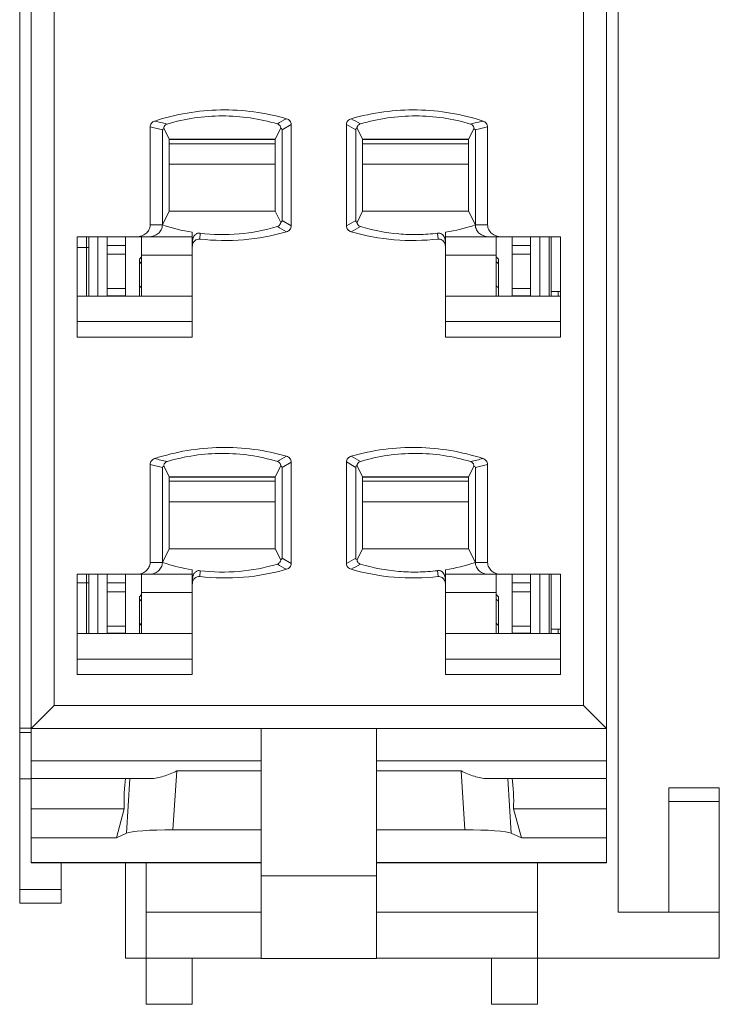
# Model space of a CAD drawing. Header units: inches. Extents: x -121 to 308, y -30 to 271.
# Tile 4 of 15: x 82 to 98, y 17 to 38. Entities that reach past the tile are written whole.
import ezdxf

# ---------------------------------------------------------------- set-up
doc = ezdxf.new("R2010")
doc.units = ezdxf.units.IN
doc.header["$LTSCALE"] = 23.1
doc.header["$MEASUREMENT"] = 0
doc.layers.get('0').update_dxf_attribs({"lineweight": 18})
for name, color, linetype, lineweight in [('1_13', 7, 'Continuous', 18), ('1_14', 7, 'Continuous', 18), ('1_15', 7, 'Continuous', 18), ('1_16', 7, 'Continuous', 18), ('1_27', 7, 'Continuous', 18), ('1_51', 7, 'Continuous', 18), ('1_52', 7, 'Continuous', 18), ('1_53', 7, 'Continuous', 18), ('1_54', 7, 'Continuous', 18), ('1_6', 7, 'Continuous', 18)]:
    doc.layers.add(name, color=color, linetype=linetype, lineweight=lineweight)

msp = doc.modelspace()

# ---------------------------------------------------------------- linework, layer by layer
at = {"color": 7, "linetype": 'Continuous'}
for p, q in [((95.474, 19.068), (95.474, 118.068)), ((82.474, 19.268), (82.474, 115.868)), ((82.474, 23.068), (82.724, 23.068)), ((82.724, 22.968), (82.474, 22.968)), ((82.474, 21.968), (82.724, 21.968)), ((96.574, 21.768), (97.674, 21.768)), ((96.574, 19.068), (96.574, 21.768)), ((97.674, 18.068), (97.674, 21.768)), ((96.574, 21.475), (97.674, 21.475)), ((83.374, 20.143), (83.374, 19.268)), ((84.774, 20.143), (84.774, 18.068)), ((85.224, 17.068), (85.224, 20.143)), ((93.724, 17.068), (93.724, 20.143)), ((83.374, 19.561), (82.474, 19.561)), ((83.374, 19.268), (82.474, 19.268)), ((87.724, 19.068), (85.224, 19.068)), ((93.724, 19.068), (90.224, 19.068)), ((97.674, 19.068), (95.474, 19.068)), ((87.724, 18.068), (84.774, 18.068)), ((86.224, 17.068), (86.224, 18.068)), ((97.674, 18.068), (90.224, 18.068)), ((92.724, 18.068), (92.724, 17.068)), ((86.224, 17.068), (85.224, 17.068)), ((93.724, 17.068), (92.724, 17.068))]:
    msp.add_line(p, q, dxfattribs=at)
at = {"layer": '1_13', "color": 7, "linetype": 'Continuous'}
for p, q in [((85.724, 35.758), (88.024, 35.758)), ((88.024, 35.312), (85.724, 35.312)), ((85.124, 33.738), (85.124, 32.449)), ((85.124, 33.339), (86.224, 33.339))]:
    msp.add_line(p, q, dxfattribs=at)
at = {"layer": '1_14', "color": 7, "linetype": 'Continuous'}
for p, q in [((89.924, 35.758), (92.224, 35.758)), ((92.224, 35.312), (89.924, 35.312)), ((92.824, 32.449), (92.824, 33.738)), ((91.724, 33.339), (92.824, 33.339))]:
    msp.add_line(p, q, dxfattribs=at)
at = {"layer": '1_15', "color": 7, "linetype": 'Continuous'}
for p, q in [((85.724, 28.428), (88.024, 28.428)), ((88.024, 27.982), (85.724, 27.982)), ((85.124, 26.408), (85.124, 25.119)), ((85.124, 26.009), (86.224, 26.009))]:
    msp.add_line(p, q, dxfattribs=at)
at = {"layer": '1_16', "color": 7, "linetype": 'Continuous'}
for p, q in [((89.924, 28.428), (92.224, 28.428)), ((92.224, 27.982), (89.924, 27.982)), ((92.824, 25.119), (92.824, 26.408)), ((91.724, 26.009), (92.824, 26.009))]:
    msp.add_line(p, q, dxfattribs=at)
at = {"layer": '1_27', "color": 7, "linetype": 'Continuous'}
for p, q in [((83.924, 33.738), (83.924, 32.449)), ((94.024, 32.449), (94.024, 33.738)), ((83.724, 33.504), (83.974, 33.504)), ((94.024, 32.548), (94.224, 32.548)), ((94.174, 32.449), (94.174, 32.548)), ((83.924, 26.408), (83.924, 25.119)), ((94.024, 25.119), (94.024, 26.408)), ((83.724, 26.218), (83.974, 26.218)), ((94.024, 25.218), (94.224, 25.218)), ((94.174, 25.119), (94.174, 25.218))]:
    msp.add_line(p, q, dxfattribs=at)
at = {"layer": '1_51', "color": 7, "linetype": 'Continuous'}
for p, q in [((92.224, 28.518), (89.924, 28.518)), ((93.174, 26.408), (93.174, 25.119)), ((93.574, 25.119), (93.574, 26.408)), ((93.174, 26.22), (93.574, 26.22)), ((93.574, 26.027), (93.174, 26.027)), ((93.174, 25.283), (93.574, 25.283)), ((93.574, 25.126), (93.174, 25.126))]:
    msp.add_line(p, q, dxfattribs=at)
at = {"layer": '1_52', "color": 7, "linetype": 'Continuous'}
for p, q in [((88.024, 28.518), (85.724, 28.518)), ((84.374, 25.119), (84.374, 26.408)), ((84.774, 25.119), (84.774, 26.408)), ((84.374, 26.22), (84.774, 26.22)), ((84.774, 26.027), (84.374, 26.027)), ((84.374, 25.283), (84.774, 25.283)), ((84.374, 25.126), (84.774, 25.126))]:
    msp.add_line(p, q, dxfattribs=at)
at = {"layer": '1_53', "color": 7, "linetype": 'Continuous'}
for p, q in [((92.224, 35.848), (89.924, 35.848)), ((93.174, 33.738), (93.174, 32.449)), ((93.574, 32.449), (93.574, 33.738)), ((93.174, 33.55), (93.574, 33.55)), ((93.574, 33.357), (93.174, 33.357)), ((93.174, 32.613), (93.574, 32.613)), ((93.574, 32.456), (93.174, 32.456))]:
    msp.add_line(p, q, dxfattribs=at)
at = {"layer": '1_54', "color": 7, "linetype": 'Continuous'}
for p, q in [((88.024, 35.848), (85.724, 35.848)), ((84.374, 32.449), (84.374, 33.738)), ((84.774, 32.449), (84.774, 33.738)), ((84.374, 33.55), (84.774, 33.55)), ((84.774, 33.357), (84.374, 33.357)), ((84.374, 32.613), (84.774, 32.613)), ((84.374, 32.456), (84.774, 32.456))]:
    msp.add_line(p, q, dxfattribs=at)
at = {"layer": '1_6', "color": 7, "linetype": 'Continuous'}
for p, q in [((82.724, 21.97), (82.724, 91.588)), ((95.224, 21.97), (95.224, 91.588)), ((83.224, 91.246), (83.224, 23.561)), ((94.724, 23.561), (94.724, 91.246)), ((88.174, 36.058), (88.374, 36.174)), ((88.374, 36.174), (88.374, 33.971)), ((89.574, 36.176), (89.774, 36.058)), ((89.574, 33.971), (89.574, 36.176)), ((85.308, 36.122), (85.574, 36.057)), ((85.308, 33.993), (85.308, 36.122)), ((85.574, 33.993), (85.574, 36.057)), ((85.611, 36.08), (85.724, 35.856)), ((88.024, 35.856), (88.145, 36.096)), ((88.174, 36.058), (88.174, 34.088)), ((89.774, 34.088), (89.774, 36.058)), ((89.804, 36.096), (89.924, 35.856)), ((92.224, 35.856), (92.338, 36.08)), ((92.374, 36.057), (92.641, 36.122)), ((92.374, 36.057), (92.374, 33.993)), ((92.641, 36.122), (92.641, 33.993)), ((88.024, 35.856), (85.724, 35.856)), ((85.724, 34.29), (85.724, 35.856)), ((88.024, 35.856), (88.024, 34.29)), ((89.924, 35.856), (92.224, 35.856)), ((89.924, 34.29), (89.924, 35.856)), ((92.224, 35.856), (92.224, 34.29)), ((85.724, 34.29), (85.574, 33.993)), ((85.724, 34.29), (88.024, 34.29)), ((88.145, 34.05), (88.024, 34.29)), ((89.924, 34.29), (89.804, 34.05)), ((89.924, 34.29), (92.224, 34.29)), ((92.374, 33.993), (92.224, 34.29)), ((88.374, 33.971), (88.174, 34.088)), ((89.774, 34.088), (89.574, 33.971)), ((85.308, 33.993), (85.574, 33.993)), ((86.224, 31.559), (86.224, 33.835)), ((86.385, 33.684), (86.393, 33.812)), ((91.566, 33.689), (91.554, 33.817)), ((91.724, 33.539), (91.724, 33.835)), ((92.374, 33.993), (92.641, 33.993)), ((83.724, 33.738), (86.224, 33.738)), ((83.724, 31.559), (83.724, 33.738)), ((83.974, 32.449), (83.974, 33.738)), ((84.174, 33.738), (84.174, 32.449)), ((86.233, 33.678), (86.229, 33.649)), ((86.229, 33.649), (86.229, 33.647)), ((86.231, 33.648), (86.231, 33.545)), ((91.708, 33.598), (91.722, 33.545)), ((91.724, 33.738), (94.224, 33.738)), ((93.774, 32.449), (93.774, 33.738)), ((93.974, 33.738), (93.974, 32.449)), ((94.224, 33.738), (94.224, 31.559)), ((86.226, 33.53), (86.228, 33.545)), ((91.721, 33.545), (91.723, 33.527)), ((91.724, 31.559), (91.724, 33.535)), ((85.074, 33.248), (85.124, 33.298)), ((85.074, 33.248), (85.074, 32.449)), ((85.124, 33.2), (85.074, 33.151)), ((92.824, 33.298), (92.874, 33.248)), ((92.874, 33.151), (92.824, 33.2)), ((92.874, 32.449), (92.874, 33.248)), ((85.074, 32.625), (85.124, 32.674)), ((92.824, 32.674), (92.874, 32.625)), ((86.224, 32.449), (83.724, 32.449)), ((94.224, 32.449), (91.724, 32.449)), ((86.224, 31.896), (83.724, 31.896)), ((94.224, 31.896), (91.724, 31.896)), ((86.224, 31.559), (83.724, 31.559)), ((94.224, 31.559), (91.724, 31.559)), ((85.308, 28.792), (85.574, 28.727)), ((85.308, 26.663), (85.308, 28.792)), ((85.574, 26.663), (85.574, 28.727)), ((85.611, 28.75), (85.724, 28.526)), ((88.024, 28.526), (88.145, 28.766)), ((88.174, 28.728), (88.374, 28.845)), ((88.174, 28.728), (88.174, 26.758)), ((88.374, 28.845), (88.374, 26.641)), ((89.574, 28.846), (89.774, 28.728)), ((89.574, 26.641), (89.574, 28.846)), ((89.774, 26.758), (89.774, 28.728)), ((89.804, 28.766), (89.924, 28.526)), ((92.224, 28.526), (92.338, 28.75)), ((92.374, 28.727), (92.641, 28.792)), ((92.374, 28.727), (92.374, 26.663)), ((92.641, 28.792), (92.641, 26.663)), ((88.024, 28.526), (85.724, 28.526)), ((85.724, 26.96), (85.724, 28.526)), ((88.024, 28.526), (88.024, 26.96)), ((89.924, 28.526), (92.224, 28.526)), ((89.924, 26.96), (89.924, 28.526)), ((92.224, 28.526), (92.224, 26.96)), ((85.724, 26.96), (85.574, 26.663)), ((85.724, 26.96), (88.024, 26.96)), ((88.145, 26.72), (88.024, 26.96)), ((89.924, 26.96), (89.804, 26.72)), ((89.924, 26.96), (92.224, 26.96)), ((92.374, 26.663), (92.224, 26.96)), ((88.374, 26.641), (88.174, 26.758)), ((89.774, 26.758), (89.574, 26.641)), ((85.308, 26.663), (85.574, 26.663)), ((92.374, 26.663), (92.641, 26.663)), ((83.724, 26.408), (86.224, 26.408)), ((83.724, 24.229), (83.724, 26.408)), ((83.974, 25.119), (83.974, 26.408)), ((84.174, 26.408), (84.174, 25.119)), ((86.224, 24.229), (86.224, 26.505)), ((86.233, 26.348), (86.229, 26.319)), ((86.229, 26.319), (86.229, 26.317)), ((86.231, 26.318), (86.231, 26.215)), ((86.385, 26.354), (86.393, 26.482)), ((91.566, 26.359), (91.554, 26.487)), ((91.724, 26.209), (91.724, 26.505)), ((91.724, 26.408), (94.224, 26.408)), ((93.774, 25.119), (93.774, 26.408)), ((93.974, 26.408), (93.974, 25.119)), ((94.224, 26.408), (94.224, 24.229)), ((86.226, 26.2), (86.228, 26.215)), ((91.708, 26.268), (91.722, 26.215)), ((91.721, 26.215), (91.723, 26.197)), ((91.724, 24.229), (91.724, 26.205)), ((85.074, 25.918), (85.124, 25.968)), ((85.074, 25.918), (85.074, 25.119)), ((92.824, 25.968), (92.874, 25.918)), ((92.874, 25.119), (92.874, 25.918)), ((85.124, 25.87), (85.074, 25.821)), ((92.874, 25.821), (92.824, 25.87)), ((85.074, 25.295), (85.124, 25.344)), ((92.824, 25.344), (92.874, 25.295)), ((86.224, 25.119), (83.724, 25.119)), ((94.224, 25.119), (91.724, 25.119)), ((86.224, 24.566), (83.724, 24.566)), ((94.224, 24.566), (91.724, 24.566)), ((86.224, 24.229), (83.724, 24.229)), ((94.224, 24.229), (91.724, 24.229)), ((82.724, 23.061), (83.224, 23.561)), ((83.224, 23.561), (94.724, 23.561)), ((94.724, 23.561), (95.224, 23.061)), ((95.224, 23.061), (82.724, 23.061)), ((87.724, 23.061), (87.724, 18.061)), ((90.224, 18.061), (90.224, 23.061)), ((82.724, 22.356), (87.724, 22.356)), ((90.224, 22.356), (95.224, 22.356)), ((85.804, 20.86), (85.885, 22.136)), ((87.724, 22.136), (85.885, 22.136)), ((92.064, 22.136), (90.224, 22.136)), ((92.064, 22.136), (92.144, 20.86)), ((82.724, 21.97), (85.318, 21.97)), ((82.724, 21.957), (82.724, 20.143)), ((84.868, 21.97), (84.794, 20.786)), ((92.63, 21.97), (95.224, 21.97)), ((93.155, 20.786), (93.08, 21.97)), ((95.224, 20.143), (95.224, 21.957)), ((84.745, 21.311), (82.724, 21.311)), ((84.574, 20.686), (84.745, 21.311)), ((95.224, 21.311), (93.203, 21.311)), ((93.374, 20.686), (93.203, 21.311)), ((84.794, 20.786), (84.574, 20.686)), ((87.724, 20.86), (85.804, 20.86)), ((92.144, 20.86), (90.224, 20.86)), ((93.374, 20.686), (93.155, 20.786)), ((84.574, 20.686), (82.724, 20.686)), ((95.224, 20.686), (93.374, 20.686)), ((82.724, 20.146), (87.724, 20.146)), ((82.724, 20.143), (87.724, 20.143)), ((90.224, 20.146), (95.224, 20.146)), ((90.224, 20.143), (95.224, 20.143)), ((87.724, 19.861), (90.224, 19.861)), ((87.724, 18.061), (90.224, 18.061))]:
    msp.add_line(p, q, dxfattribs=at)
for centre, radius, start, end in [((62.601, -60.411), 99.315, 76.56453, 76.72466), ((94.06, 25.938), 11.87, 119.1853, 120.2939), ((83.469, 25.217), 12.704, 59.713, 60.7483), ((115.601, -61.354), 100.291, 103.29321, 103.45176), ((86.869, 37.911), 4.126, 251.7063, 261.0037), ((93.293, 42.965), 10.41, 239.8992, 241.1692), ((84.693, 42.842), 10.284, 298.9803, 300.2625), ((91.079, 37.911), 4.126, 278.9967, 288.2943), ((91.522, 33.648), 0.196, 359.9316, 11.2851), ((62.601, -67.741), 99.315, 76.56453, 76.72466), ((94.06, 18.608), 11.87, 119.1853, 120.2939), ((83.469, 17.887), 12.704, 59.713, 60.7483), ((115.601, -68.684), 100.291, 103.29321, 103.45176), ((86.869, 30.581), 4.126, 251.7063, 261.0037), ((93.293, 35.635), 10.41, 239.8992, 241.1692), ((84.693, 35.512), 10.284, 298.9803, 300.2625), ((91.079, 30.581), 4.126, 278.9967, 288.2943), ((91.522, 26.318), 0.196, 359.9316, 11.2851)]:
    msp.add_arc(centre, radius, start, end, dxfattribs=at)
for centre, major_axis, ratio, start_param, end_param in [((84.876, 21.474), (0, 0.762), 0.176327, 0.854416, 1.786693), ((93.072, 21.474), (0, 0.762), 0.176327, 4.496492, 5.429448), ((85.778, 20.771), (1.002, 0.002), 0.087873, 1.543877, 2.950419), ((92.171, 20.771), (1.002, -0.002), 0.087873, 0.191174, 1.597716)]:
    msp.add_ellipse(centre, major_axis=major_axis, ratio=ratio, start_param=start_param, end_param=end_param, dxfattribs=at)
for points, knots in [([(88.272, 36.301), (87.808, 36.435), (86.834, 36.564), (85.866, 36.4), (85.407, 36.25)], [0, 0, 0, 0, 1.452672, 2.905342, 2.905342, 2.905342, 2.905342]), ([(85.677, 36.186), (86.064, 36.302), (86.875, 36.422), (87.686, 36.303), (88.072, 36.187)], [0, 0, 0, 0, 1.213604, 2.427209, 2.427209, 2.427209, 2.427209]), ([(92.541, 36.25), (92.082, 36.4), (91.114, 36.564), (90.141, 36.435), (89.677, 36.301)], [0, 0, 0, 0, 1.452598, 2.905198, 2.905198, 2.905198, 2.905198]), ([(89.876, 36.187), (90.263, 36.303), (91.074, 36.422), (91.885, 36.302), (92.271, 36.185)], [0, 0, 0, 0, 1.213526, 2.427178, 2.427178, 2.427178, 2.427178]), ([(85.407, 36.25), (85.38, 36.241), (85.329, 36.208), (85.307, 36.15), (85.308, 36.122)], [0, 0, 0, 0, 0.0866371, 0.1727251, 0.1727251, 0.1727251, 0.1727251]), ([(85.611, 36.08), (85.608, 36.098), (85.609, 36.147), (85.652, 36.178), (85.677, 36.186)], [0, 0, 0, 0, 0.0561297, 0.1368408, 0.1368408, 0.1368408, 0.1368408]), ([(88.072, 36.187), (88.095, 36.18), (88.133, 36.154), (88.144, 36.113), (88.145, 36.096)], [0, 0, 0, 0, 0.0723202, 0.1238918, 0.1238918, 0.1238918, 0.1238918]), ([(88.374, 36.175), (88.374, 36.203), (88.351, 36.261), (88.299, 36.293), (88.272, 36.301)], [0, 0, 0, 0, 0.086616, 0.1735291, 0.1735291, 0.1735291, 0.1735291]), ([(89.677, 36.301), (89.649, 36.293), (89.598, 36.262), (89.575, 36.204), (89.574, 36.176)], [0, 0, 0, 0, 0.0863666, 0.1724005, 0.1724005, 0.1724005, 0.1724005]), ([(89.804, 36.096), (89.805, 36.113), (89.816, 36.154), (89.853, 36.18), (89.876, 36.187)], [0, 0, 0, 0, 0.0517571, 0.1238967, 0.1238967, 0.1238967, 0.1238967]), ([(92.271, 36.185), (92.297, 36.178), (92.339, 36.147), (92.341, 36.098), (92.338, 36.08)], [0, 0, 0, 0, 0.0809039, 0.1367648, 0.1367648, 0.1367648, 0.1367648]), ([(92.641, 36.122), (92.641, 36.15), (92.619, 36.208), (92.568, 36.241), (92.541, 36.25)], [0, 0, 0, 0, 0.0861328, 0.1727593, 0.1727593, 0.1727593, 0.1727593]), ([(85.611, 36.08), (85.605, 36.079), (85.59, 36.077), (85.575, 36.065), (85.574, 36.057)], [0, 0, 0, 0, 0.01981132, 0.04625929, 0.04625929, 0.04625929, 0.04625929]), ([(88.174, 36.058), (88.174, 36.069), (88.166, 36.086), (88.15, 36.094), (88.145, 36.096)], [0, 0, 0, 0, 0.03178692, 0.05082909, 0.05082909, 0.05082909, 0.05082909]), ([(89.774, 36.058), (89.774, 36.069), (89.783, 36.086), (89.798, 36.094), (89.804, 36.096)], [0, 0, 0, 0, 0.03178435, 0.05082683, 0.05082683, 0.05082683, 0.05082683]), ([(92.374, 36.057), (92.373, 36.065), (92.359, 36.078), (92.344, 36.079), (92.338, 36.08)], [0, 0, 0, 0, 0.02647939, 0.04629175, 0.04629175, 0.04629175, 0.04629175]), ([(88.145, 34.05), (88.144, 34.033), (88.132, 33.992), (88.095, 33.966), (88.072, 33.959)], [0, 0, 0, 0, 0.0517366, 0.123798, 0.123798, 0.123798, 0.123798]), ([(88.174, 34.088), (88.174, 34.081), (88.169, 34.064), (88.154, 34.054), (88.145, 34.05)], [0, 0, 0, 0, 0.02045372, 0.0509014, 0.0509014, 0.0509014, 0.0509014]), ([(89.774, 34.088), (89.774, 34.081), (89.779, 34.064), (89.795, 34.054), (89.804, 34.05)], [0, 0, 0, 0, 0.02039943, 0.05086198, 0.05086198, 0.05086198, 0.05086198]), ([(89.876, 33.959), (89.853, 33.966), (89.816, 33.992), (89.805, 34.033), (89.804, 34.05)], [0, 0, 0, 0, 0.0723248, 0.1238567, 0.1238567, 0.1238567, 0.1238567]), ([(85.308, 33.993), (85.308, 33.958), (85.29, 33.886), (85.2, 33.775), (85.09, 33.738), (85.021, 33.738)], [0, 0, 0, 0, 0.1067767, 0.2136332, 0.4245627, 0.4245627, 0.4245627, 0.4245627]), ([(85.287, 33.738), (85.357, 33.738), (85.467, 33.775), (85.557, 33.886), (85.574, 33.958), (85.574, 33.993)], [0, 0, 0, 0, 0.2109423, 0.3178078, 0.424538, 0.424538, 0.424538, 0.424538]), ([(86.393, 33.813), (86.384, 33.82), (86.357, 33.819), (86.317, 33.807), (86.276, 33.776), (86.245, 33.729), (86.237, 33.695), (86.233, 33.678)], [0, 0, 0, 0, 0.0356553, 0.0703113, 0.1306475, 0.1846338, 0.236375, 0.236375, 0.236375, 0.236375]), ([(86.385, 33.686), (86.701, 33.652), (87.34, 33.641), (87.968, 33.758), (88.273, 33.845)], [0, 0, 0, 0, 0.952981, 1.90606, 1.90606, 1.90606, 1.90606]), ([(88.072, 33.959), (87.802, 33.879), (87.243, 33.771), (86.674, 33.781), (86.393, 33.813)], [0, 0, 0, 0, 0.848107, 1.696149, 1.696149, 1.696149, 1.696149]), ([(88.273, 33.845), (88.3, 33.854), (88.352, 33.885), (88.374, 33.943), (88.374, 33.971)], [0, 0, 0, 0, 0.0859459, 0.1715399, 0.1715399, 0.1715399, 0.1715399]), ([(89.574, 33.971), (89.575, 33.943), (89.597, 33.885), (89.649, 33.853), (89.676, 33.845)], [0, 0, 0, 0, 0.0862564, 0.1727924, 0.1727924, 0.1727924, 0.1727924]), ([(89.676, 33.845), (89.981, 33.758), (90.611, 33.641), (91.251, 33.652), (91.566, 33.686)], [0, 0, 0, 0, 0.954267, 1.908445, 1.908445, 1.908445, 1.908445]), ([(91.555, 33.815), (91.414, 33.799), (91.132, 33.778), (90.566, 33.798), (90.147, 33.879), (89.876, 33.959)], [0, 0, 0, 0, 0.424268, 0.848483, 1.696184, 1.696184, 1.696184, 1.696184]), ([(91.554, 33.817), (91.577, 33.821), (91.621, 33.815), (91.683, 33.77), (91.707, 33.719), (91.714, 33.687)], [0, 0, 0, 0, 0.0682728, 0.1264134, 0.2269334, 0.2269334, 0.2269334, 0.2269334]), ([(92.374, 33.993), (92.374, 33.958), (92.392, 33.886), (92.481, 33.775), (92.592, 33.738), (92.661, 33.738)], [0, 0, 0, 0, 0.1067801, 0.2136407, 0.4245772, 0.4245772, 0.4245772, 0.4245772]), ([(92.928, 33.738), (92.858, 33.738), (92.748, 33.775), (92.658, 33.886), (92.641, 33.958), (92.641, 33.993)], [0, 0, 0, 0, 0.2109459, 0.3178127, 0.4245445, 0.4245445, 0.4245445, 0.4245445]), ([(86.278, 33.651), (86.292, 33.665), (86.326, 33.686), (86.366, 33.688), (86.385, 33.686)], [0, 0, 0, 0, 0.0584834, 0.1169768, 0.1169768, 0.1169768, 0.1169768]), ([(91.566, 33.686), (91.596, 33.688), (91.659, 33.676), (91.695, 33.625), (91.708, 33.598)], [0, 0, 0, 0, 0.0888716, 0.178176, 0.178176, 0.178176, 0.178176]), ([(88.272, 28.971), (87.808, 29.105), (86.834, 29.234), (85.866, 29.07), (85.407, 28.92)], [0, 0, 0, 0, 1.452672, 2.905342, 2.905342, 2.905342, 2.905342]), ([(92.541, 28.92), (92.082, 29.07), (91.114, 29.234), (90.141, 29.105), (89.677, 28.971)], [0, 0, 0, 0, 1.452598, 2.905198, 2.905198, 2.905198, 2.905198]), ([(85.407, 28.92), (85.38, 28.911), (85.329, 28.878), (85.307, 28.82), (85.308, 28.792)], [0, 0, 0, 0, 0.0866371, 0.1727251, 0.1727251, 0.1727251, 0.1727251]), ([(85.677, 28.856), (86.064, 28.972), (86.875, 29.092), (87.686, 28.973), (88.072, 28.857)], [0, 0, 0, 0, 1.213604, 2.427209, 2.427209, 2.427209, 2.427209]), ([(88.374, 28.845), (88.374, 28.873), (88.351, 28.931), (88.299, 28.963), (88.272, 28.971)], [0, 0, 0, 0, 0.086616, 0.1735291, 0.1735291, 0.1735291, 0.1735291]), ([(89.677, 28.971), (89.649, 28.963), (89.598, 28.932), (89.575, 28.874), (89.574, 28.846)], [0, 0, 0, 0, 0.0863666, 0.1724005, 0.1724005, 0.1724005, 0.1724005]), ([(89.876, 28.857), (90.263, 28.973), (91.074, 29.092), (91.885, 28.972), (92.271, 28.855)], [0, 0, 0, 0, 1.213526, 2.427178, 2.427178, 2.427178, 2.427178]), ([(92.641, 28.792), (92.641, 28.82), (92.619, 28.878), (92.568, 28.911), (92.541, 28.92)], [0, 0, 0, 0, 0.0861328, 0.1727593, 0.1727593, 0.1727593, 0.1727593]), ([(85.611, 28.75), (85.605, 28.749), (85.59, 28.747), (85.575, 28.735), (85.574, 28.727)], [0, 0, 0, 0, 0.01981132, 0.04625929, 0.04625929, 0.04625929, 0.04625929]), ([(85.611, 28.75), (85.608, 28.768), (85.609, 28.817), (85.652, 28.848), (85.677, 28.856)], [0, 0, 0, 0, 0.0561297, 0.1368408, 0.1368408, 0.1368408, 0.1368408]), ([(88.072, 28.857), (88.095, 28.85), (88.133, 28.824), (88.144, 28.783), (88.145, 28.766)], [0, 0, 0, 0, 0.0723202, 0.1238918, 0.1238918, 0.1238918, 0.1238918]), ([(88.174, 28.728), (88.174, 28.739), (88.166, 28.756), (88.15, 28.764), (88.145, 28.766)], [0, 0, 0, 0, 0.03178692, 0.05082909, 0.05082909, 0.05082909, 0.05082909]), ([(89.774, 28.728), (89.774, 28.739), (89.783, 28.756), (89.798, 28.764), (89.804, 28.766)], [0, 0, 0, 0, 0.03178435, 0.05082683, 0.05082683, 0.05082683, 0.05082683]), ([(89.804, 28.766), (89.805, 28.783), (89.816, 28.824), (89.853, 28.85), (89.876, 28.857)], [0, 0, 0, 0, 0.0517571, 0.1238967, 0.1238967, 0.1238967, 0.1238967]), ([(92.271, 28.855), (92.297, 28.848), (92.339, 28.817), (92.341, 28.768), (92.338, 28.75)], [0, 0, 0, 0, 0.0809039, 0.1367648, 0.1367648, 0.1367648, 0.1367648]), ([(92.374, 28.727), (92.373, 28.735), (92.359, 28.748), (92.344, 28.749), (92.338, 28.75)], [0, 0, 0, 0, 0.02647939, 0.04629175, 0.04629175, 0.04629175, 0.04629175]), ([(88.174, 26.758), (88.174, 26.751), (88.169, 26.734), (88.154, 26.724), (88.145, 26.72)], [0, 0, 0, 0, 0.02045372, 0.0509014, 0.0509014, 0.0509014, 0.0509014]), ([(89.774, 26.758), (89.774, 26.751), (89.779, 26.734), (89.795, 26.724), (89.804, 26.72)], [0, 0, 0, 0, 0.02039943, 0.05086197, 0.05086197, 0.05086197, 0.05086197]), ([(85.308, 26.663), (85.308, 26.628), (85.29, 26.556), (85.2, 26.445), (85.09, 26.408), (85.021, 26.408)], [0, 0, 0, 0, 0.1067767, 0.2136332, 0.4245627, 0.4245627, 0.4245627, 0.4245627]), ([(85.287, 26.408), (85.357, 26.408), (85.467, 26.445), (85.557, 26.556), (85.574, 26.628), (85.574, 26.663)], [0, 0, 0, 0, 0.2109423, 0.3178078, 0.424538, 0.424538, 0.424538, 0.424538]), ([(86.385, 26.356), (86.701, 26.322), (87.34, 26.311), (87.968, 26.428), (88.273, 26.515)], [0, 0, 0, 0, 0.952981, 1.90606, 1.90606, 1.90606, 1.90606]), ([(88.072, 26.629), (87.802, 26.549), (87.243, 26.441), (86.674, 26.451), (86.393, 26.483)], [0, 0, 0, 0, 0.848107, 1.696149, 1.696149, 1.696149, 1.696149]), ([(88.145, 26.72), (88.144, 26.703), (88.132, 26.662), (88.095, 26.636), (88.072, 26.629)], [0, 0, 0, 0, 0.0517365, 0.123798, 0.123798, 0.123798, 0.123798]), ([(88.273, 26.515), (88.3, 26.524), (88.352, 26.555), (88.374, 26.613), (88.374, 26.641)], [0, 0, 0, 0, 0.0859459, 0.1715399, 0.1715399, 0.1715399, 0.1715399]), ([(89.574, 26.641), (89.575, 26.613), (89.597, 26.555), (89.649, 26.523), (89.676, 26.515)], [0, 0, 0, 0, 0.0862564, 0.1727924, 0.1727924, 0.1727924, 0.1727924]), ([(89.676, 26.515), (89.981, 26.428), (90.611, 26.311), (91.251, 26.322), (91.566, 26.356)], [0, 0, 0, 0, 0.954267, 1.908445, 1.908445, 1.908445, 1.908445]), ([(89.876, 26.629), (89.853, 26.636), (89.816, 26.662), (89.805, 26.703), (89.804, 26.72)], [0, 0, 0, 0, 0.0723248, 0.1238567, 0.1238567, 0.1238567, 0.1238567]), ([(91.555, 26.485), (91.414, 26.469), (91.132, 26.448), (90.566, 26.468), (90.147, 26.549), (89.876, 26.629)], [0, 0, 0, 0, 0.424268, 0.848483, 1.696184, 1.696184, 1.696184, 1.696184]), ([(92.374, 26.663), (92.374, 26.628), (92.392, 26.556), (92.481, 26.445), (92.592, 26.408), (92.661, 26.408)], [0, 0, 0, 0, 0.10678, 0.2136405, 0.4245768, 0.4245768, 0.4245768, 0.4245768]), ([(92.928, 26.408), (92.858, 26.408), (92.748, 26.445), (92.658, 26.556), (92.641, 26.628), (92.641, 26.663)], [0, 0, 0, 0, 0.2109456, 0.3178122, 0.4245438, 0.4245438, 0.4245438, 0.4245438]), ([(86.393, 26.483), (86.384, 26.49), (86.357, 26.489), (86.317, 26.477), (86.276, 26.446), (86.245, 26.399), (86.237, 26.365), (86.233, 26.348)], [0, 0, 0, 0, 0.0356553, 0.0703113, 0.1306475, 0.1846338, 0.236375, 0.236375, 0.236375, 0.236375]), ([(86.278, 26.321), (86.292, 26.335), (86.326, 26.356), (86.366, 26.358), (86.385, 26.356)], [0, 0, 0, 0, 0.0584834, 0.1169768, 0.1169768, 0.1169768, 0.1169768]), ([(91.554, 26.487), (91.577, 26.491), (91.621, 26.485), (91.683, 26.44), (91.707, 26.389), (91.714, 26.357)], [0, 0, 0, 0, 0.0682728, 0.1264134, 0.2269334, 0.2269334, 0.2269334, 0.2269334]), ([(91.566, 26.356), (91.596, 26.358), (91.659, 26.346), (91.695, 26.295), (91.708, 26.268)], [0, 0, 0, 0, 0.0888716, 0.178176, 0.178176, 0.178176, 0.178176]), ([(85.885, 22.136), (85.791, 22.093), (85.608, 22.017), (85.412, 21.97), (85.318, 21.97)], [0, 0, 0, 0, 0.3110652, 0.5940467, 0.5940467, 0.5940467, 0.5940467]), ([(92.63, 21.97), (92.536, 21.97), (92.34, 22.017), (92.158, 22.093), (92.064, 22.136)], [0, 0, 0, 0, 0.2829749, 0.5940432, 0.5940432, 0.5940432, 0.5940432])]:
    msp.add_open_spline(points, degree=3, knots=knots, dxfattribs=at)
for points in [[(86.226, 33.545), (86.229, 33.584), (86.249, 33.624), (86.278, 33.651)], [(86.226, 26.215), (86.229, 26.254), (86.249, 26.294), (86.278, 26.321)]]:
    msp.add_open_spline(points, degree=3, dxfattribs=at)

doc.saveas('drawing.dxf')
